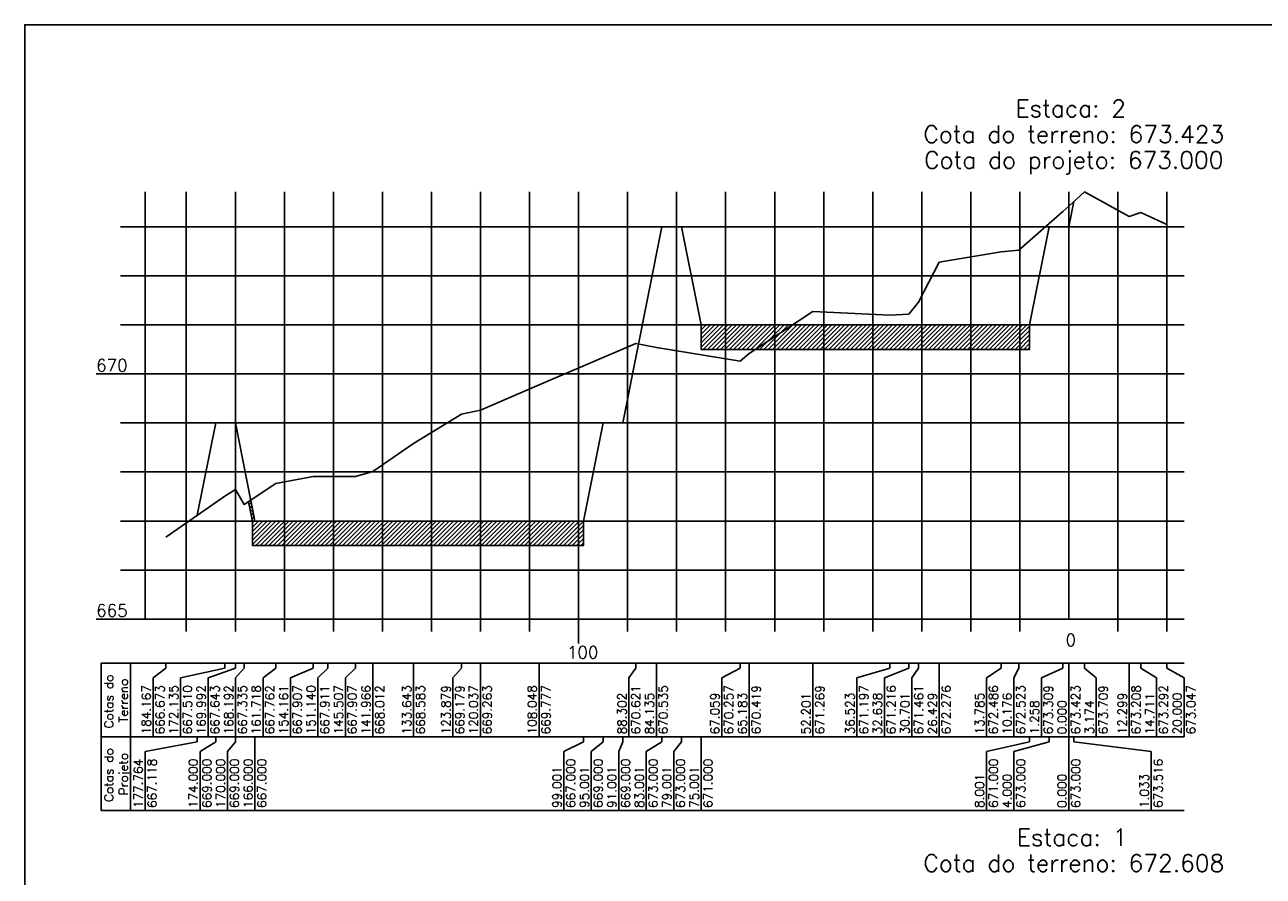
# Model space of a CAD drawing. Header units: inches. Extents: x 670 to 1686, y 41 to 653.
# Tile 5 of 10: x 670 to 923, y 442 to 615. Entities that reach past the tile are written whole.
import ezdxf

# ---------------------------------------------------------------- set-up
doc = ezdxf.new("R2010")
doc.units = ezdxf.units.IN
doc.header["$MEASUREMENT"] = 0
doc.linetypes.add('CONTINUO', pattern=[0])
for name, color, linetype in [('PROJETO', 104, 'Continuous'), ('SELO', 11, 'Continuous'), ('TERRENO', 22, 'Continuous'), ('TG', 7, 'CONTINUO'), ('Vp', 2, 'Continuous')]:
    doc.layers.add(name, color=color, linetype=linetype)
doc.styles.add('SIMPLEX', font='simplex', dxfattribs={"height": 0.2})
pattern_1 = [(45, (-2255.43205, 424.1989), (-0.44194174, 0.44194174), [])]

msp = doc.modelspace()

# ---------------------------------------------------------------- hatches: boundary and pattern name
at = {"layer": 'SELO'}
h = msp.add_hatch(dxfattribs=at)
h.set_pattern_fill('ANSI31', color=256, scale=5, style=0)
h.set_pattern_definition(pattern_1)
h.paths.add_polyline_path([(808.06, 554.19), (875.06, 554.19), (875.06, 549.19), (808.06, 549.19)])
h = msp.add_hatch(dxfattribs=at)
h.set_pattern_fill('ANSI31', color=256, scale=5, style=0)
h.set_pattern_definition(pattern_1)
h.paths.add_polyline_path([(784.06, 514.19), (784.06, 509.19), (716.57, 509.19), (716.57, 514.09), (715.76, 518.13), (716.21, 518.42), (717.06, 514.19)])

# ---------------------------------------------------------------- linework, layer by layer
at = {"layer": 'PROJETO', "flags": 128}
msp.add_lwpolyline([(705.3, 515.37), (709.06, 534.19), (709.06, 534.19), (713.06, 534.19), (717.06, 514.19), (784.06, 514.19), (788.06, 534.19), (792.06, 534.19), (800.06, 574.19), (804.06, 574.19), (808.06, 554.19), (875.06, 554.19), (879.06, 574.19), (883.06, 574.19), (883.06, 574.19), (883.06, 574.19), (883.06, 574.19), (884.09, 579.35)], dxfattribs=at)
at = {"layer": 'SELO'}
for points in [[(808.06, 554.19), (875.06, 554.19), (875.06, 549.19), (808.06, 549.19)], [(784.06, 514.19), (784.06, 509.19), (716.57, 509.19), (716.57, 514.09), (715.76, 518.13), (716.21, 518.42), (717.06, 514.19)]]:
    msp.add_lwpolyline(points, close=True, dxfattribs=at)
at = {"layer": 'TERRENO', "flags": 128}
msp.add_lwpolyline([(698.9, 510.92), (710.93, 519.29), (713.07, 520.62), (714.87, 517.54), (721.34, 521.81), (728.9, 523.26), (731.92, 523.3), (737.56, 523.26), (741.1, 524.31), (749.42, 530.02), (759.18, 535.98), (763.03, 536.82), (775.01, 541.96), (794.76, 550.4), (798.93, 549.54), (816, 546.76), (817.88, 548.38), (830.86, 556.88), (846.54, 556.16), (850.42, 556.35), (852.36, 558.8), (856.63, 566.95), (869.28, 569.05), (872.89, 569.42), (881.8, 577.28), (883.06, 578.42), (886.24, 581.28), (895.36, 576.27), (897.77, 577.11), (903.06, 574.66)], dxfattribs=at)
at = {"layer": 'TG', "color": 4, "linetype": 'CONTINUO', "flags": 128}
for points in [[(694.66, 494.19), (694.66, 581.28)], [(883.06, 494.19), (883.06, 581.28)], [(689.66, 574.19), (694.66, 574.19)], [(689.66, 564.19), (694.66, 564.19)], [(689.66, 554.19), (694.66, 554.19)], [(684.66, 544.19), (694.66, 544.19)], [(689.66, 534.19), (694.66, 534.19)], [(689.66, 524.19), (694.66, 524.19)], [(689.66, 514.19), (694.66, 514.19)], [(689.66, 504.19), (694.66, 504.19)], [(684.66, 494.19), (694.66, 494.19)], [(694.66, 494.19), (906.56, 494.19)], [(703.06, 491.69), (703.06, 494.19)], [(713.06, 491.69), (713.06, 494.19)], [(723.06, 491.69), (723.06, 494.19)], [(733.06, 491.69), (733.06, 494.19)], [(743.06, 491.69), (743.06, 494.19)], [(753.06, 491.69), (753.06, 494.19)], [(763.06, 491.69), (763.06, 494.19)], [(773.06, 491.69), (773.06, 494.19)], [(783.06, 489.19), (783.06, 494.19)], [(793.06, 491.69), (793.06, 494.19)], [(803.06, 491.69), (803.06, 494.19)], [(813.06, 491.69), (813.06, 494.19)], [(823.06, 491.69), (823.06, 494.19)], [(833.06, 491.69), (833.06, 494.19)], [(843.06, 491.69), (843.06, 494.19)], [(853.06, 491.69), (853.06, 494.19)], [(863.06, 491.69), (863.06, 494.19)], [(873.06, 491.69), (873.06, 494.19)], [(893.06, 491.69), (893.06, 494.19)], [(903.06, 491.69), (903.06, 494.19)]]:
    msp.add_lwpolyline(points, dxfattribs=at)
at = {"layer": 'TG', "color": 7, "linetype": 'CONTINUO', "flags": 128}
for points in [[(703.06, 494.19), (703.06, 581.28)], [(713.06, 494.19), (713.06, 581.28)], [(723.06, 494.19), (723.06, 581.28)], [(733.06, 494.19), (733.06, 581.28)], [(743.06, 494.19), (743.06, 581.28)], [(753.06, 494.19), (753.06, 581.28)], [(763.06, 494.19), (763.06, 581.28)], [(773.06, 494.19), (773.06, 581.28)], [(783.06, 494.19), (783.06, 581.28)], [(793.06, 494.19), (793.06, 581.28)], [(803.06, 494.19), (803.06, 581.28)], [(813.06, 494.19), (813.06, 581.28)], [(823.06, 494.19), (823.06, 581.28)], [(833.06, 494.19), (833.06, 581.28)], [(843.06, 494.19), (843.06, 581.28)], [(853.06, 494.19), (853.06, 581.28)], [(863.06, 494.19), (863.06, 581.28)], [(873.06, 494.19), (873.06, 581.28)], [(893.06, 494.19), (893.06, 581.28)], [(903.06, 494.19), (903.06, 581.28)], [(694.66, 574.19), (906.56, 574.19)], [(694.66, 564.19), (906.56, 564.19)], [(694.66, 554.19), (906.56, 554.19)], [(694.66, 544.19), (906.56, 544.19)], [(694.66, 534.19), (906.56, 534.19)], [(694.66, 524.19), (906.56, 524.19)], [(694.66, 514.19), (906.56, 514.19)], [(694.66, 504.19), (906.56, 504.19)], [(685.66, 485.19), (906.56, 485.19)], [(685.66, 485.19), (685.66, 470.19)], [(691.66, 485.19), (691.66, 470.19)], [(698.9, 485.19), (698.9, 484.19)], [(710.93, 485.19), (710.93, 484.19)], [(713.07, 485.19), (713.07, 484.19)], [(714.87, 485.19), (714.87, 484.19)], [(721.34, 485.19), (721.34, 484.19)], [(728.9, 485.19), (728.9, 484.19)], [(731.92, 485.19), (731.92, 484.19)], [(737.56, 485.19), (737.56, 484.19)], [(741.1, 485.19), (741.1, 470.19)], [(749.42, 485.19), (749.42, 470.19)], [(759.18, 485.19), (759.18, 484.19)], [(763.03, 485.19), (763.03, 470.19)], [(775.01, 485.19), (775.01, 470.19)], [(794.76, 485.19), (794.76, 484.19)], [(798.93, 485.19), (798.93, 470.19)], [(816, 485.19), (816, 484.19)], [(817.88, 485.19), (817.88, 470.19)], [(830.86, 485.19), (830.86, 470.19)], [(846.54, 485.19), (846.54, 484.19)], [(850.42, 485.19), (850.42, 484.19)], [(852.36, 485.19), (852.36, 484.19)], [(856.63, 485.19), (856.63, 470.19)], [(869.28, 485.19), (869.28, 484.19)], [(872.89, 485.19), (872.89, 484.19)], [(881.8, 485.19), (881.8, 484.19)], [(883.06, 485.19), (883.06, 470.19)], [(886.24, 485.19), (886.24, 484.19)], [(895.36, 485.19), (895.36, 470.19)], [(897.77, 485.19), (897.77, 484.19)], [(903.06, 485.19), (903.06, 484.19)], [(698.9, 484.19), (696.3, 482.19)], [(710.93, 484.19), (701.9, 482.19)], [(713.07, 484.19), (707.5, 482.19)], [(714.87, 484.19), (713.1, 482.19)], [(721.34, 484.19), (718.7, 482.19)], [(728.9, 484.19), (724.3, 482.19)], [(731.92, 484.19), (729.9, 482.19)], [(737.56, 484.19), (735.5, 482.19)], [(759.18, 484.19), (757.43, 482.19)], [(794.76, 484.19), (793.33, 482.19)], [(816, 484.19), (812.28, 482.19)], [(846.54, 484.19), (839.83, 482.19)], [(850.42, 484.19), (845.43, 482.19)], [(852.36, 484.19), (851.03, 482.19)], [(869.28, 484.19), (866.26, 482.19)], [(872.89, 484.19), (871.86, 482.19)], [(881.8, 484.19), (877.46, 482.19)], [(886.24, 484.19), (888.66, 482.19)], [(897.77, 484.19), (900.96, 482.19)], [(903.06, 484.19), (906.56, 482.19)], [(696.3, 482.19), (696.3, 470.19)], [(701.9, 482.19), (701.9, 470.19)], [(707.5, 482.19), (707.5, 470.19)], [(713.1, 482.19), (713.1, 470.19)], [(718.7, 482.19), (718.7, 470.19)], [(724.3, 482.19), (724.3, 470.19)], [(729.9, 482.19), (729.9, 470.19)], [(735.5, 482.19), (735.5, 470.19)], [(757.43, 482.19), (757.43, 470.19)], [(793.33, 482.19), (793.33, 470.19)], [(812.28, 482.19), (812.28, 470.19)], [(839.83, 482.19), (839.83, 470.19)], [(845.43, 482.19), (845.43, 470.19)], [(851.03, 482.19), (851.03, 470.19)], [(866.26, 482.19), (866.26, 470.19)], [(871.86, 482.19), (871.86, 470.19)], [(877.46, 482.19), (877.46, 470.19)], [(888.66, 482.19), (888.66, 470.19)], [(900.96, 482.19), (900.96, 470.19)], [(906.56, 482.19), (906.56, 470.19)], [(685.66, 470.19), (906.56, 470.19)], [(685.66, 470.19), (685.66, 455.19)], [(691.66, 470.19), (691.66, 455.19)], [(705.3, 470.19), (705.3, 469.19)], [(709.06, 470.19), (709.06, 469.19)], [(709.06, 470.19), (709.06, 469.19)], [(713.06, 470.19), (713.06, 469.19)], [(717.06, 470.19), (717.06, 455.19)], [(784.06, 470.19), (784.06, 469.19)], [(788.06, 470.19), (788.06, 469.19)], [(792.06, 470.19), (792.06, 469.19)], [(800.06, 470.19), (800.06, 469.19)], [(804.06, 470.19), (804.06, 469.19)], [(808.06, 470.19), (808.06, 455.19)], [(875.06, 470.19), (875.06, 469.19)], [(879.06, 470.19), (879.06, 469.19)], [(883.06, 470.19), (883.06, 455.19)], [(883.06, 470.19), (883.06, 469.19)], [(883.06, 470.19), (883.06, 469.19)], [(883.06, 470.19), (883.06, 469.19)], [(884.09, 470.19), (884.09, 469.19)], [(705.3, 469.19), (694.66, 467.19)], [(709.06, 469.19), (705.86, 467.19)], [(713.06, 469.19), (711.46, 467.19)], [(784.06, 469.19), (780.06, 467.19)], [(788.06, 469.19), (785.66, 467.19)], [(792.06, 469.19), (791.26, 467.19)], [(800.06, 469.19), (796.86, 467.19)], [(804.06, 469.19), (802.46, 467.19)], [(875.06, 469.19), (866.26, 467.19)], [(879.06, 469.19), (871.86, 467.19)], [(884.09, 469.19), (899.86, 467.19)], [(694.66, 467.19), (694.66, 455.19)], [(705.86, 467.19), (705.86, 455.19)], [(711.46, 467.19), (711.46, 455.19)], [(780.06, 467.19), (780.06, 455.19)], [(785.66, 467.19), (785.66, 455.19)], [(791.26, 467.19), (791.26, 455.19)], [(796.86, 467.19), (796.86, 455.19)], [(802.46, 467.19), (802.46, 455.19)], [(866.26, 467.19), (866.26, 455.19)], [(871.86, 467.19), (871.86, 455.19)], [(899.86, 467.19), (899.86, 455.19)], [(685.66, 455.19), (906.56, 455.19)]]:
    msp.add_lwpolyline(points, dxfattribs=at)
at = {"layer": 'Vp'}
msp.add_lwpolyline([(1685.7, 181.77), (1510.7, 181.77), (1510.7, 41.38), (670.11, 41.38), (670.11, 615.38), (1685.7, 615.38)], close=True, dxfattribs=at)

# ---------------------------------------------------------------- texts
at = {"layer": 'TG', "color": 4, "style": 'SIMPLEX'}
for s, p in [('Estaca: 2', (872.21, 596.56)), ('Cota do terreno: 673.423', (853.4, 591.31)), ('Cota do projeto: 673.000', (853.54, 586.06)), ('Estaca: 1', (872.49, 447.94)), ('Cota do terreno: 672.608', (853.4, 442.69))]:
    msp.add_text(s, height=3.5, dxfattribs=at).set_placement(p)
at = {"layer": 'TG', "color": 2, "style": 'SIMPLEX'}
for s, p in [('670', (684.66, 544.69)), ('665', (684.66, 494.69)), ('0', (882.39, 488.69)), ('100', (780.68, 486.19))]:
    msp.add_text(s, height=2.5, dxfattribs=at).set_placement(p)
for s, p in [('Cotas do', (688.16, 471.92)), ('Terreno', (691.16, 473.1)), ('184.167', (695.8, 470.69)), ('666.673', (698.6, 470.69)), ('172.135', (701.4, 470.69)), ('667.510', (704.2, 470.69)), ('169.992', (707, 470.69)), ('667.643', (709.8, 470.69)), ('168.192', (712.6, 470.69)), ('667.335', (715.4, 470.69)), ('161.718', (718.2, 470.69)), ('667.762', (721, 470.69)), ('154.161', (723.8, 470.69)), ('667.907', (726.6, 470.69)), ('151.140', (729.4, 470.69)), ('667.911', (732.2, 470.69)), ('145.507', (735, 470.69)), ('667.907', (737.8, 470.69)), ('141.966', (740.6, 470.69)), ('668.012', (743.4, 470.69)), ('133.643', (748.92, 470.69)), ('668.583', (751.72, 470.69)), ('123.879', (756.93, 470.69)), ('669.179', (759.73, 470.69)), ('120.037', (762.53, 470.69)), ('669.263', (765.33, 470.69)), ('108.048', (774.51, 470.69)), ('669.777', (777.31, 470.69)), ('88.302', (792.83, 470.69)), ('670.621', (795.63, 470.69)), ('84.135', (798.43, 470.69)), ('670.535', (801.23, 470.69)), ('67.059', (811.78, 470.69)), ('670.257', (814.58, 470.69)), ('65.183', (817.38, 470.69)), ('670.419', (820.18, 470.69)), ('52.201', (830.36, 470.69)), ('671.269', (833.16, 470.69)), ('36.523', (839.33, 470.69)), ('671.197', (842.13, 470.69)), ('32.638', (844.93, 470.69)), ('671.216', (847.73, 470.69)), ('30.701', (850.53, 470.69)), ('671.461', (853.33, 470.69)), ('26.429', (856.13, 470.69)), ('672.276', (858.93, 470.69)), ('13.785', (865.76, 470.69)), ('672.486', (868.56, 470.69)), ('10.176', (871.36, 470.69)), ('672.523', (874.16, 470.69)), ('673.309', (879.76, 470.69)), ('673.423', (885.36, 470.69)), ('673.709', (890.96, 470.69)), ('12.299', (894.86, 470.69)), ('673.208', (897.66, 470.69)), ('14.711', (900.46, 470.69)), ('673.292', (903.26, 470.69)), ('20.000', (906.06, 470.69)), ('673.047', (908.86, 470.69)), ('1.258', (876.96, 470.69)), ('0.000', (882.56, 470.69)), ('3.174', (888.16, 470.69)), ('Cotas do', (688.16, 456.92)), ('Projeto', (691.16, 458.27)), ('177.764', (694.16, 455.69)), ('667.118', (696.96, 455.69)), ('174.000', (705.36, 455.69)), ('669.000', (708.16, 455.69)), ('170.000', (710.96, 455.69)), ('669.000', (713.76, 455.69)), ('166.000', (716.56, 455.69)), ('667.000', (719.36, 455.69)), ('99.001', (779.56, 455.69)), ('667.000', (782.36, 455.69)), ('95.001', (785.16, 455.69)), ('669.000', (787.96, 455.69)), ('91.001', (790.76, 455.69)), ('669.000', (793.56, 455.69)), ('83.001', (796.36, 455.69)), ('673.000', (799.16, 455.69)), ('79.001', (801.96, 455.69)), ('673.000', (804.76, 455.69)), ('75.001', (807.56, 455.69)), ('671.000', (810.36, 455.69)), ('671.000', (868.56, 455.69)), ('673.000', (874.16, 455.69)), ('673.000', (885.36, 455.69)), ('673.516', (902.16, 455.69)), ('8.001', (865.76, 455.69)), ('4.000', (871.36, 455.69)), ('0.000', (882.56, 455.69)), ('1.033', (899.36, 455.69))]:
    msp.add_text(s, height=1.8, rotation=90, dxfattribs=at).set_placement(p)

doc.saveas('drawing.dxf')
